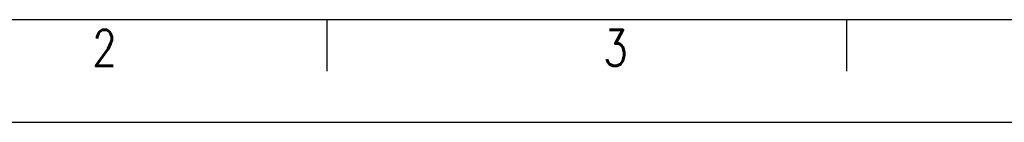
# Model space of a CAD drawing. Extents: x 0 to 594, y 0 to 420.
# Tile 2 of 30: x 97 to 193, y 0 to 10. Entities that reach past the tile are written whole.
import ezdxf

# ---------------------------------------------------------------- set-up
doc = ezdxf.new("R2010")
doc.units = 0
doc.header["$LTSCALE"] = 32.67
doc.layers.get('0').update_dxf_attribs({"linetype": 'CONTINUOUS'})
doc.styles.get("Standard").update_dxf_attribs({"font": 'SIMPLEX.SHX', "width": 0.8})

msp = doc.modelspace()

# ---------------------------------------------------------------- linework, layer by layer
at = {"color": 7}
for p, q in [((584, 10), (25, 10)), ((126.6, 10), (126.6, 5)), ((177.4, 10), (177.4, 5)), ((0, 0), (594, 0))]:
    msp.add_line(p, q, dxfattribs=at)

# ---------------------------------------------------------------- texts
at = {"color": 8, "char_height": 3.5, "width": 2.8, "attachment_point": 1}
for s, insert in [('2', (103.674, 9)), ('3', (153.627, 9))]:
    msp.add_mtext(s, dxfattribs=dict(at, insert=insert))

doc.saveas('drawing.dxf')
